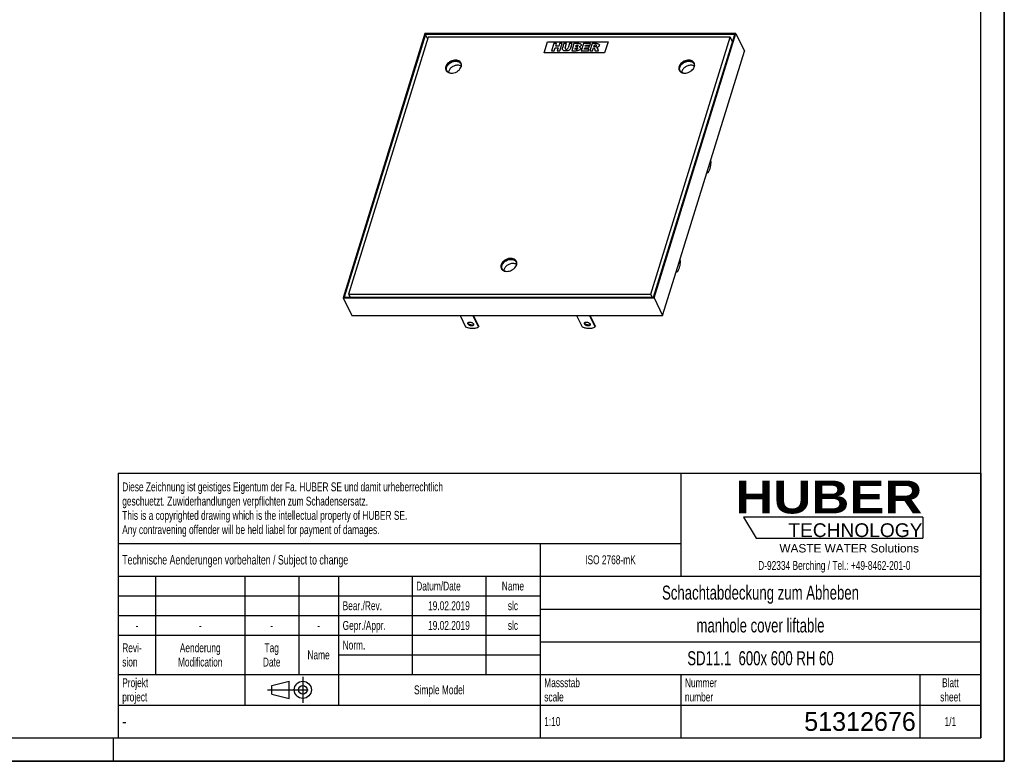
# Model space of a CAD drawing. Header units: millimetres. Extents: x 0 to 4200, y 0 to 2970.
# Tile 2 of 3: x 2100 to 4200, y 0 to 1583. Entities that reach past the tile are written whole.
import ezdxf

# ---------------------------------------------------------------- set-up
doc = ezdxf.new("R2010")
doc.units = ezdxf.units.MM
doc.header["$LTSCALE"] = 231
doc.linetypes.add('CENTER', pattern=[0.6, 0.375, -0.075, 0.075, -0.075])
doc.layers.get('0').update_dxf_attribs({"linetype": 'CONTINUOUS'})
for name, color, linetype in [('_ACHSEN', 7, 'CONTINUOUS'), ('_KURVEN', 7, 'CONTINUOUS'), ('_ZEICHNUNGSELEM', 7, 'CONTINUOUS'), ('HUBER_Logo_BL2', 7, 'CONTINUOUS')]:
    doc.layers.add(name, color=color, linetype=linetype)
doc.styles.get("Standard").update_dxf_attribs({"font": 'txt', "width": 0.7})
doc.styles.add('TEXTSTYLE_2', font='ariblk.ttf')
doc.styles.add('TEXTSTYLE_3', font='arial.ttf')
doc.styles.add('TEXTSTYLE_4', font='txt', dxfattribs={"width": 0.8})
doc.styles.add('TEXTSTYLE_5', font='txt')

# ---------------------------------------------------------------- blocks, each defined once
blk = doc.blocks.new('HUBER_LOGO_BL2', base_point=(3837.5, 503.7))
at = {"layer": 'HUBER_Logo_BL2', "color": 5, "linetype": 'Continuous'}
for p, q in [((4026.4, 521), (3643.9, 521)), ((3643.9, 521), (3670.9, 476)), ((4026.4, 521), (4026.4, 476)), ((3670.9, 476), (4026.4, 476))]:
    blk.add_line(p, q, dxfattribs=at)
at = {"layer": 'HUBER_Logo_BL2', "color": 2, "linetype": 'Continuous', "attachment_point": 3, "line_spacing_factor": 0.78}
for s, insert, char_height, width, style in [('HUBER\\P\\fArial;\\H29.25;TECHNOLOGY ', (4025.4, 599.1), 70.2, 387.672, 'TEXTSTYLE_2'), ('WASTE WATER Solutions', (4018, 463.6), 18, 297.033, 'TEXTSTYLE_3')]:
    blk.add_mtext(s, dxfattribs=dict(at, insert=insert, char_height=char_height, width=width, style=style))
at = {"layer": 'HUBER_Logo_BL2', "color": 2, "linetype": 'Continuous', "insert": (3837.5, 427.4), "char_height": 19, "width": 810.893, "attachment_point": 2, "line_spacing_factor": 0.96}
blk.add_mtext('D-92334 Berching / Tel.: +49-8462-201-0', dxfattribs=at)
blk = doc.blocks.new('PROJEKTIONSMETHODE_1_BL3', base_point=(2680, 152.5))
at = {"color": 2, "linetype": 'Continuous'}
for p, q in [((2637.8, 161.7), (2674.5, 170.8)), ((2674.5, 134.2), (2674.5, 170.8)), ((2637.8, 143.3), (2637.8, 161.7)), ((2637.8, 143.3), (2674.5, 134.2))]:
    blk.add_line(p, q, dxfattribs=at)
at = {"color": 2, "linetype": 'CENTER'}
for p, q in [((2703.8, 180), (2703.8, 125)), ((2628.7, 152.5), (2731.3, 152.5))]:
    blk.add_line(p, q, dxfattribs=at)
at = {"color": 2, "linetype": 'Continuous'}
for radius in [18.3, 9.17]:
    blk.add_circle((2703.8, 152.5), radius, dxfattribs=at)
blk = doc.blocks.new('*T16')
at = {"color": 3, "linetype": 'Continuous'}
for p, q in [((0, 0), (1840, 0)), ((0, 0), (0, -565)), ((1200, 0), (1200, -220)), ((1840, 0), (1840, -565)), ((0, -150), (1200, -150)), ((900, -150), (900, -565)), ((0, -220), (1840, -220)), ((80, -220), (80, -430)), ((270, -220), (270, -495)), ((385, -220), (385, -430)), ((470, -220), (470, -495)), ((627, -220), (627, -430)), ((784, -220), (784, -430)), ((0, -262), (900, -262)), ((900, -290), (1840, -290)), ((0, -304), (900, -304)), ((0, -346), (900, -346)), ((900, -360), (1840, -360)), ((470, -388), (900, -388)), ((0, -430), (1840, -430)), ((1200, -430), (1200, -565)), ((1710, -430), (1710, -565)), ((0, -495), (1840, -495)), ((0, -565), (1840, -565))]:
    blk.add_line(p, q, dxfattribs=at)
at = {"layer": '_ZEICHNUNGSELEM', "color": 2, "linetype": 'Continuous', "line_spacing_factor": 0.96}
for s, insert, char_height, width, attachment_point in [('Diese Zeichnung ist geistiges Eigentum der Fa. HUBER SE und damit urheberrechtlich \\Pgeschuetzt. Zuwiderhandlungen verpflichten zum Schadensersatz.\\PThis is a copyrighted drawing which is the intellectual property of HUBER SE.\\PAny contravening offender will be held liabel for payment of damages.', (8.75, -19.9), 19, 2214.8571, 1), ('Technische Aenderungen vorbehalten / Subject to change', (8.75, -175), 20, 1524.7619, 1), ('ISO 2768-mK', (1050, -175.5), 19, 332.9524, 2), ('Datum/Date', (635.75, -231.5), 19, 292.2381, 1), ('Name', (842, -231.5), 19, 126.6667, 2), ('Schachtabdeckung zum Abheben', (1370, -240), 30, 1224.2857, 2), ('Bear./Rev.', (478.75, -273.5), 19, 272.3333, 1), ('slc', (842, -273.5), 19, 77.8095, 2), ('19.02.2019', (705.5, -273.5), 19, 273.2381, 2), ('Gepr./Appr.', (478.75, -315.5), 19, 299.4762, 1), ('slc', (842, -315.5), 19, 77.8095, 2), ('manhole cover liftable', (1370, -310), 30, 900, 2), ('-', (40, -315.5), 19, 34.381, 2), ('-', (175, -315.5), 19, 34.381, 2), ('-', (327.5, -315.5), 19, 34.381, 2), ('-', (427.5, -315.5), 19, 34.381, 2), ('19.02.2019', (705.5, -315.5), 19, 273.2381, 2), ('Revi-\\Psion', (8.75, -363.3), 19, 138.4286, 1), ('Aenderung\\PModification', (175, -363.3), 19, 303.0952, 2), ('Tag\\PDate', (327.5, -363.3), 19, 117.619, 2), ('Norm. ', (478.75, -357.5), 19, 175.5238, 1), ('Name', (427.5, -378.5), 19, 126.6667, 2), ('SD11.1  600x 600 RH 60', (1370, -380), 30, 1000, 2), ('Projekt\\Pproject', (8.75, -437.8), 19, 183.6667, 1), ('Massstab\\Pscale', (908.75, -437.8), 19, 224.381, 1), ('Nummer\\Pnumber', (1208.75, -437.8), 19, 186.381, 1), ('Blatt\\Psheet', (1775, -437.8), 19, 137.5238, 2), ('Simple Model', (685, -453), 19, 328.4286, 2), ('1:10', (908.75, -520.5), 19, 94.0952, 1), ('1/1', (1775, -520.5), 19, 79.619, 2)]:
    blk.add_mtext(s, dxfattribs=dict(at, insert=insert, char_height=char_height, width=width, attachment_point=attachment_point))
for s, insert, char_height, width, attachment_point, style in [('51312676', (1701.25, -510), 40, 506.6667, 3, 'TEXTSTYLE_5'), ('-', (8.75, -517.5), 25, 18.3333, 1, 'TEXTSTYLE_4')]:
    blk.add_mtext(s, dxfattribs=dict(at, insert=insert, char_height=char_height, width=width, attachment_point=attachment_point, style=style))

msp = doc.modelspace()

# ---------------------------------------------------------------- linework, layer by layer
at = {"color": 7, "linetype": 'Continuous'}
for p, q in [((4200, 0), (4200, 2970)), ((2964.12, 1552.82), (2789.83, 988.83)), ((2965.48, 1551.26), (2792.16, 990.4)), ((2970.91, 1544.99), (2801.46, 996.66)), ((3627.28, 1552.82), (2964.12, 1552.82)), ((2970, 1542.04), (2965.48, 1551.26)), ((3624.96, 1551.26), (2965.48, 1551.26)), ((3615.65, 1544.99), (2970.91, 1544.99)), ((3446.2, 996.66), (3615.65, 1544.99)), ((3451.64, 990.4), (3624.96, 1551.26)), ((3452.99, 988.83), (3627.28, 1552.82)), ((3620.17, 1535.78), (3615.65, 1544.99)), ((3627.28, 1552.82), (3645.58, 1515.53)), ((3565.4, 1256.06), (3645.58, 1515.53)), ((3009.63, 1474.63), (3009.5, 1474.21)), ((3013.7, 1487.8), (3013.62, 1487.54)), ((3013.7, 1487.8), (3013.67, 1487.87)), ((3013.7, 1487.8), (3013.87, 1487.8)), ((3511.24, 1487.8), (3510.98, 1487.8)), ((3500.05, 1044.56), (3565.4, 1256.06)), ((3131.57, 1064.8), (3131.84, 1064.8)), ((3471.3, 951.53), (3500.05, 1044.56)), ((2789.83, 988.83), (2808.13, 951.53)), ((2789.83, 988.83), (3452.99, 988.83)), ((2792.16, 990.4), (3451.64, 990.4)), ((2801.46, 996.66), (2804.54, 990.4)), ((2801.46, 996.66), (3446.2, 996.66)), ((3449.28, 990.4), (3446.2, 996.66)), ((3452.99, 988.83), (3471.3, 951.53)), ((2808.13, 951.53), (3471.3, 951.53)), ((0, 0), (4200, 0))]:
    msp.add_line(p, q, dxfattribs=at)
at = {"color": 3, "linetype": 'Continuous'}
for p, q in [((4200, 2970), (4200, 0)), ((2300, 0), (2300, 50)), ((4200, 0), (0, 0))]:
    msp.add_line(p, q, dxfattribs=at)
at = {"color": 5, "linetype": 'Continuous'}
for p, q in [((4150, 50), (4150, 2920)), ((50, 50), (4150, 50))]:
    msp.add_line(p, q, dxfattribs=at)
at = {"color": 7, "linetype": 'Continuous'}
for points, knots in [([(3034.1, 1485.3), (3031.8, 1485.3), (3027.09, 1484.41), (3021.87, 1481.57), (3018.42, 1478.43), (3016.39, 1475.81), (3015, 1473.02), (3014.54, 1471.05), (3014.44, 1470.09)], [0, 0, 0, 0, 0.2577568, 0.5241817, 0.6536597, 0.776948, 0.8924855, 1, 1, 1, 1]), ([(3041.5, 1483.37), (3040.46, 1484.02), (3038.04, 1485.02), (3035.45, 1485.3), (3034.1, 1485.3)], [0, 0, 0, 0, 0.4775235, 1, 1, 1, 1]), ([(3531.47, 1485.3), (3529.17, 1485.3), (3524.46, 1484.41), (3519.24, 1481.57), (3515.79, 1478.43), (3513.76, 1475.81), (3512.38, 1473.02), (3511.91, 1471.05), (3511.82, 1470.09)], [0, 0, 0, 0, 0.2577568, 0.5241817, 0.6536597, 0.776948, 0.8924855, 1, 1, 1, 1]), ([(3538.88, 1483.37), (3537.83, 1484.02), (3535.41, 1485.02), (3532.82, 1485.3), (3531.47, 1485.3)], [0, 0, 0, 0, 0.4775235, 1, 1, 1, 1]), ([(3152.07, 1062.31), (3149.77, 1062.31), (3145.06, 1061.41), (3139.84, 1058.57), (3136.39, 1055.44), (3134.36, 1052.81), (3132.97, 1050.02), (3132.51, 1048.05), (3132.41, 1047.1)], [0, 0, 0, 0, 0.2577568, 0.5241817, 0.6536597, 0.776948, 0.8924855, 1, 1, 1, 1]), ([(3159.47, 1060.37), (3158.43, 1061.03), (3156.01, 1062.02), (3153.42, 1062.31), (3152.07, 1062.31)], [0, 0, 0, 0, 0.4775235, 1, 1, 1, 1])]:
    msp.add_open_spline(points, degree=3, knots=knots, dxfattribs=at)
at = {"layer": '_ACHSEN', "color": 7, "linetype": 'Continuous'}
for p, q in [((3010.46, 1472.7), (3010.13, 1473.37)), ((3041.07, 1490.09), (3041.07, 1490.09)), ((3041.87, 1488.14), (3041.55, 1488.79)), ((3507.83, 1472.7), (3507.5, 1473.37)), ((3538.45, 1490.09), (3538.44, 1490.09)), ((3539.24, 1488.14), (3538.92, 1488.79)), ((3574.57, 1279.54), (3573.4, 1281.93)), ((3565.42, 1256.13), (3565.46, 1256.04)), ((3565.46, 1256.04), (3567.3, 1256.04)), ((3566.13, 1258.43), (3567.3, 1256.04)), ((3128.43, 1049.71), (3128.1, 1050.38)), ((3159.05, 1067.09), (3159.04, 1067.1)), ((3159.84, 1065.14), (3159.52, 1065.79)), ((3509.21, 1068.05), (3508.04, 1070.43)), ((3500.06, 1044.63), (3500.1, 1044.55)), ((3500.1, 1044.55), (3501.95, 1044.55)), ((3500.78, 1046.93), (3501.95, 1044.55)), ((3039.14, 951.53), (3051.16, 927.05)), ((3078.79, 927.05), (3066.77, 951.53)), ((3079.27, 928.61), (3068.03, 951.53)), ((3287.83, 951.53), (3299.85, 927.05)), ((3327.48, 927.05), (3315.46, 951.53)), ((3327.96, 928.61), (3316.71, 951.53)), ((3079.27, 928.61), (3078.79, 927.05)), ((3327.96, 928.61), (3327.48, 927.05))]:
    msp.add_line(p, q, dxfattribs=at)
for centre, radius, start, end in [((3018.28, 1477.37), 9.33, 197.66732, 201.98542), ((3018.33, 1477.4), 9.14, 206.14496, 212.27826), ((3033.4, 1484.78), 9.33, 30.58243, 34.64847), ((3033.34, 1484.77), 9.14, 20.42346, 26.1334), ((3515.65, 1477.37), 9.33, 197.66732, 201.98542), ((3515.71, 1477.4), 9.14, 206.14496, 212.27826), ((3530.77, 1484.78), 9.33, 30.58243, 34.64847), ((3530.72, 1484.77), 9.14, 20.42346, 26.1334), ((3136.25, 1054.37), 9.33, 197.66732, 201.98542), ((3136.3, 1054.4), 9.14, 206.14496, 212.27826), ((3151.37, 1061.79), 9.33, 30.58243, 34.64847), ((3151.32, 1061.77), 9.14, 20.42346, 26.1334)]:
    msp.add_arc(centre, radius, start, end, dxfattribs=at)
for points, knots in [([(3041.16, 1490.14), (3040.86, 1490.76), (3040.12, 1491.93), (3038.09, 1493.96), (3034.61, 1495.75), (3029.69, 1496.46), (3024.39, 1495.8), (3020.06, 1494.18), (3016.83, 1492.3), (3013.92, 1490.12), (3010.94, 1486.94), (3009.36, 1483.87), (3008.88, 1482.33)], [0, 0, 0, 0, 0.0507855, 0.1027096, 0.2130345, 0.3354159, 0.4686344, 0.6079116, 0.6779333, 0.7470159, 0.879115, 1, 1, 1, 1]), ([(3030.07, 1494.79), (3027.03, 1494.79), (3022.36, 1493.69), (3016.99, 1490.66), (3013.52, 1487.67), (3010.91, 1484.21), (3009.35, 1480.48), (3008.99, 1476.75), (3009.62, 1474.4), (3010.13, 1473.37)], [0, 0, 0, 0, 0.2699398, 0.4094269, 0.5451067, 0.6729258, 0.7905546, 0.8983622, 1, 1, 1, 1]), ([(3041.07, 1490.09), (3040.7, 1490.64), (3039.81, 1491.66), (3037.59, 1493.38), (3034.04, 1494.79), (3029.21, 1495.17), (3024.11, 1494.3), (3019.99, 1492.6), (3016.95, 1490.72), (3014.22, 1488.58), (3011.43, 1485.49), (3009.95, 1482.56), (3009.49, 1481.08)], [0, 0, 0, 0, 0.0509719, 0.1036335, 0.2161843, 0.3403214, 0.4740189, 0.6124968, 0.6817716, 0.7499921, 0.8803828, 1, 1, 1, 1]), ([(3011.02, 1473.81), (3010.55, 1474.78), (3009.95, 1476.99), (3010.29, 1480.52), (3011.76, 1484.03), (3014.22, 1487.29), (3017.5, 1490.11), (3022.56, 1492.97), (3026.96, 1494.01), (3029.83, 1494.01)], [0, 0, 0, 0, 0.1016378, 0.2094454, 0.3270742, 0.4548933, 0.5905731, 0.7300602, 1, 1, 1, 1]), ([(3029.83, 1494.01), (3031.02, 1494.01), (3033.32, 1493.78), (3036.47, 1492.68), (3039.03, 1490.87), (3040.22, 1489.22), (3040.65, 1488.35)], [0, 0, 0, 0, 0.2779461, 0.5349542, 0.7731448, 1, 1, 1, 1]), ([(3041.55, 1488.79), (3041.09, 1489.71), (3039.83, 1491.46), (3037.12, 1493.38), (3033.77, 1494.55), (3031.33, 1494.79), (3030.07, 1494.79)], [0, 0, 0, 0, 0.2268552, 0.4650458, 0.7220539, 1, 1, 1, 1]), ([(3538.53, 1490.14), (3538.24, 1490.76), (3537.49, 1491.93), (3535.46, 1493.96), (3531.98, 1495.75), (3527.07, 1496.46), (3521.77, 1495.8), (3517.43, 1494.18), (3514.2, 1492.3), (3511.29, 1490.12), (3508.31, 1486.94), (3506.73, 1483.87), (3506.25, 1482.33)], [0, 0, 0, 0, 0.0507855, 0.1027096, 0.2130345, 0.3354159, 0.4686344, 0.6079116, 0.6779333, 0.7470159, 0.879115, 1, 1, 1, 1]), ([(3527.45, 1494.79), (3524.4, 1494.79), (3519.74, 1493.69), (3514.36, 1490.66), (3510.89, 1487.67), (3508.28, 1484.21), (3506.72, 1480.48), (3506.36, 1476.75), (3506.99, 1474.4), (3507.5, 1473.37)], [0, 0, 0, 0, 0.2699398, 0.4094269, 0.5451067, 0.6729258, 0.7905546, 0.8983622, 1, 1, 1, 1]), ([(3538.44, 1490.09), (3538.07, 1490.64), (3537.19, 1491.66), (3534.96, 1493.38), (3531.41, 1494.79), (3526.58, 1495.17), (3521.48, 1494.3), (3517.36, 1492.6), (3514.32, 1490.72), (3511.59, 1488.58), (3508.81, 1485.49), (3507.32, 1482.56), (3506.86, 1481.08)], [0, 0, 0, 0, 0.0509719, 0.1036335, 0.2161843, 0.3403214, 0.4740189, 0.6124968, 0.6817716, 0.7499921, 0.8803828, 1, 1, 1, 1]), ([(3508.4, 1473.81), (3507.92, 1474.78), (3507.32, 1476.99), (3507.66, 1480.52), (3509.13, 1484.03), (3511.59, 1487.29), (3514.87, 1490.11), (3519.94, 1492.97), (3524.33, 1494.01), (3527.2, 1494.01)], [0, 0, 0, 0, 0.1016378, 0.2094454, 0.3270742, 0.4548933, 0.5905731, 0.7300602, 1, 1, 1, 1]), ([(3527.2, 1494.01), (3528.39, 1494.01), (3530.69, 1493.78), (3533.84, 1492.68), (3536.4, 1490.87), (3537.6, 1489.22), (3538.02, 1488.35)], [0, 0, 0, 0, 0.2779461, 0.5349542, 0.7731448, 1, 1, 1, 1]), ([(3538.92, 1488.79), (3538.47, 1489.71), (3537.2, 1491.46), (3534.49, 1493.38), (3531.14, 1494.55), (3528.71, 1494.79), (3527.45, 1494.79)], [0, 0, 0, 0, 0.2268552, 0.4650458, 0.7220539, 1, 1, 1, 1]), ([(3008.88, 1482.33), (3008.47, 1481.01), (3008.17, 1478.95), (3008.56, 1476.3), (3009.01, 1475.08), (3009.29, 1474.51)], [0, 0, 0, 0, 0.5161113, 0.7604342, 1, 1, 1, 1]), ([(3009.49, 1481.08), (3009.15, 1479.99), (3008.76, 1477.79), (3009.07, 1475.55), (3009.39, 1474.53)], [0, 0, 0, 0, 0.5161694, 1, 1, 1, 1]), ([(3009.29, 1474.51), (3009.55, 1473.97), (3010.18, 1472.95), (3011.85, 1471.13), (3014.68, 1469.39), (3018.75, 1468.37), (3021.66, 1468.38), (3023.16, 1468.55)], [0, 0, 0, 0, 0.1107986, 0.2234978, 0.4600431, 0.7187228, 1, 1, 1, 1]), ([(3017.49, 1468.75), (3016.09, 1469.15), (3014.09, 1470.1), (3012.06, 1472.07), (3011.32, 1473.21), (3011.02, 1473.81)], [0, 0, 0, 0, 0.5194438, 0.7626634, 1, 1, 1, 1]), ([(3023.16, 1468.55), (3025.22, 1468.77), (3029.32, 1469.84), (3034.8, 1472.9), (3039.14, 1477.1), (3041.03, 1480.57), (3041.58, 1482.33)], [0, 0, 0, 0, 0.2577802, 0.5201771, 0.77151, 1, 1, 1, 1]), ([(3040.65, 1488.35), (3040.94, 1487.76), (3041.39, 1486.48), (3041.71, 1483.69), (3041.25, 1481.54), (3040.72, 1480.19)], [0, 0, 0, 0, 0.2374629, 0.4807437, 1, 1, 1, 1]), ([(3041.58, 1482.33), (3041.98, 1483.64), (3042.29, 1485.7), (3041.89, 1488.35), (3041.44, 1489.57), (3041.16, 1490.14)], [0, 0, 0, 0, 0.5161113, 0.7604342, 1, 1, 1, 1]), ([(3506.25, 1482.33), (3505.85, 1481.01), (3505.54, 1478.95), (3505.94, 1476.3), (3506.38, 1475.08), (3506.67, 1474.51)], [0, 0, 0, 0, 0.5161113, 0.7604342, 1, 1, 1, 1]), ([(3506.86, 1481.08), (3506.52, 1479.99), (3506.13, 1477.79), (3506.44, 1475.55), (3506.76, 1474.53)], [0, 0, 0, 0, 0.5161694, 1, 1, 1, 1]), ([(3506.67, 1474.51), (3506.96, 1473.89), (3507.71, 1472.72), (3509.74, 1470.69), (3513.22, 1468.9), (3518.13, 1468.19), (3523.43, 1468.85), (3527.77, 1470.47), (3531, 1472.35), (3533.91, 1474.53), (3536.89, 1477.71), (3538.47, 1480.78), (3538.95, 1482.33)], [0, 0, 0, 0, 0.0507855, 0.1027096, 0.2130345, 0.3354159, 0.4686344, 0.6079116, 0.6779333, 0.7470159, 0.879115, 1, 1, 1, 1]), ([(3514.86, 1468.75), (3513.46, 1469.15), (3511.46, 1470.1), (3509.43, 1472.07), (3508.69, 1473.21), (3508.4, 1473.81)], [0, 0, 0, 0, 0.5194438, 0.7626634, 1, 1, 1, 1]), ([(3538.02, 1488.35), (3538.31, 1487.76), (3538.77, 1486.48), (3539.08, 1483.69), (3538.62, 1481.54), (3538.1, 1480.19)], [0, 0, 0, 0, 0.2374629, 0.4807437, 1, 1, 1, 1]), ([(3538.95, 1482.33), (3539.35, 1483.64), (3539.66, 1485.7), (3539.26, 1488.35), (3538.82, 1489.57), (3538.53, 1490.14)], [0, 0, 0, 0, 0.5161113, 0.7604342, 1, 1, 1, 1]), ([(3567.3, 1256.04), (3567.85, 1256.41), (3568.92, 1257.42), (3570.28, 1259.37), (3571.49, 1261.84), (3572.54, 1264.78), (3573.4, 1268.1), (3574.26, 1273.04), (3574.54, 1276.91), (3574.57, 1279.54)], [0, 0, 0, 0, 0.0785851, 0.1719706, 0.280895, 0.4045237, 0.5410098, 0.6878245, 1, 1, 1, 1]), ([(3570.26, 1271.78), (3570.18, 1271.17), (3569.95, 1270.06), (3569.53, 1269.01), (3569.27, 1268.57)], [0, 0, 0, 0, 0.5492313, 1, 1, 1, 1]), ([(3159.13, 1067.15), (3158.83, 1067.76), (3158.09, 1068.93), (3156.06, 1070.96), (3152.58, 1072.75), (3147.66, 1073.46), (3142.36, 1072.81), (3138.03, 1071.19), (3134.8, 1069.31), (3131.89, 1067.12), (3128.91, 1063.94), (3127.33, 1060.88), (3126.85, 1059.33)], [0, 0, 0, 0, 0.0507855, 0.1027096, 0.2130345, 0.3354159, 0.4686344, 0.6079116, 0.6779333, 0.7470159, 0.879115, 1, 1, 1, 1]), ([(3128.1, 1050.38), (3127.59, 1051.41), (3126.96, 1053.75), (3127.32, 1057.49), (3128.88, 1061.21), (3131.49, 1064.67), (3134.96, 1067.66), (3140.33, 1070.69), (3145, 1071.79), (3148.04, 1071.79)], [0, 0, 0, 0, 0.1016378, 0.2094454, 0.3270742, 0.4548933, 0.5905731, 0.7300602, 1, 1, 1, 1]), ([(3159.04, 1067.1), (3158.67, 1067.64), (3157.78, 1068.66), (3155.56, 1070.39), (3152.01, 1071.8), (3147.18, 1072.18), (3142.08, 1071.31), (3137.96, 1069.61), (3134.92, 1067.73), (3132.19, 1065.58), (3129.4, 1062.5), (3127.92, 1059.56), (3127.46, 1058.09)], [0, 0, 0, 0, 0.0509719, 0.1036335, 0.2161843, 0.3403214, 0.4740189, 0.6124968, 0.6817716, 0.7499921, 0.8803828, 1, 1, 1, 1]), ([(3129, 1050.82), (3128.52, 1051.79), (3127.92, 1054), (3128.26, 1057.52), (3129.73, 1061.03), (3132.19, 1064.3), (3135.47, 1067.11), (3140.53, 1069.97), (3144.93, 1071.01), (3147.8, 1071.01)], [0, 0, 0, 0, 0.1016378, 0.2094454, 0.3270742, 0.4548933, 0.5905731, 0.7300602, 1, 1, 1, 1]), ([(3147.8, 1071.01), (3148.99, 1071.01), (3151.29, 1070.78), (3154.44, 1069.68), (3157, 1067.87), (3158.19, 1066.23), (3158.62, 1065.35)], [0, 0, 0, 0, 0.2779461, 0.5349542, 0.7731448, 1, 1, 1, 1]), ([(3148.04, 1071.79), (3149.3, 1071.79), (3151.74, 1071.55), (3155.09, 1070.38), (3157.8, 1068.46), (3159.06, 1066.72), (3159.52, 1065.79)], [0, 0, 0, 0, 0.2779461, 0.5349542, 0.7731448, 1, 1, 1, 1]), ([(3126.85, 1059.33), (3126.44, 1058.01), (3126.14, 1055.95), (3126.53, 1053.3), (3126.98, 1052.08), (3127.26, 1051.51)], [0, 0, 0, 0, 0.5161113, 0.7604342, 1, 1, 1, 1]), ([(3127.46, 1058.09), (3127.12, 1057), (3126.73, 1054.79), (3127.04, 1052.56), (3127.36, 1051.54)], [0, 0, 0, 0, 0.5161694, 1, 1, 1, 1]), ([(3127.26, 1051.51), (3127.56, 1050.9), (3128.31, 1049.73), (3130.34, 1047.69), (3133.81, 1045.91), (3138.73, 1045.2), (3144.03, 1045.85), (3148.37, 1047.47), (3151.6, 1049.35), (3154.51, 1051.53), (3157.49, 1054.72), (3159.07, 1057.78), (3159.55, 1059.33)], [0, 0, 0, 0, 0.0507855, 0.1027096, 0.2130345, 0.3354159, 0.4686344, 0.6079116, 0.6779333, 0.7470159, 0.879115, 1, 1, 1, 1]), ([(3135.46, 1045.75), (3134.06, 1046.16), (3132.06, 1047.11), (3130.03, 1049.07), (3129.29, 1050.22), (3129, 1050.82)], [0, 0, 0, 0, 0.5194438, 0.7626634, 1, 1, 1, 1]), ([(3158.62, 1065.35), (3158.91, 1064.76), (3159.36, 1063.48), (3159.68, 1060.69), (3159.22, 1058.55), (3158.69, 1057.2)], [0, 0, 0, 0, 0.2374629, 0.4807437, 1, 1, 1, 1]), ([(3159.55, 1059.33), (3159.95, 1060.64), (3160.26, 1062.7), (3159.86, 1065.35), (3159.41, 1066.58), (3159.13, 1067.15)], [0, 0, 0, 0, 0.5161113, 0.7604342, 1, 1, 1, 1]), ([(3501.95, 1044.55), (3502.5, 1044.92), (3503.57, 1045.92), (3504.92, 1047.87), (3506.13, 1050.34), (3507.18, 1053.28), (3508.04, 1056.6), (3508.91, 1061.54), (3509.18, 1065.42), (3509.21, 1068.05)], [0, 0, 0, 0, 0.0785851, 0.1719706, 0.280895, 0.4045237, 0.5410098, 0.6878245, 1, 1, 1, 1]), ([(3504.9, 1060.28), (3504.82, 1059.67), (3504.59, 1058.57), (3504.17, 1057.51), (3503.91, 1057.07)], [0, 0, 0, 0, 0.5492313, 1, 1, 1, 1]), ([(3051.16, 927.05), (3053.63, 926.04), (3058.68, 924.52), (3065.12, 923.8), (3070.02, 924.06), (3074.23, 924.8), (3077.17, 925.95), (3078.79, 927.05)], [0, 0, 0, 0, 0.2805507, 0.5507882, 0.6767437, 0.7942312, 1, 1, 1, 1]), ([(3055.94, 933.26), (3055.79, 933.57), (3055.57, 934.21), (3055.62, 934.89), (3055.71, 935.18)], [0, 0, 0, 0, 0.5259903, 1, 1, 1, 1]), ([(3055.71, 935.18), (3055.78, 935.38), (3055.96, 935.77), (3056.4, 936.27), (3057, 936.68), (3058, 937.11), (3059.53, 937.37), (3061.52, 937.24), (3063.55, 936.71), (3065.41, 935.84), (3066.93, 934.7), (3067.67, 933.75), (3067.91, 933.26)], [0, 0, 0, 0, 0.0431793, 0.088634, 0.1381072, 0.192582, 0.3167507, 0.457719, 0.606659, 0.752863, 0.8862435, 1, 1, 1, 1]), ([(3068.13, 931.34), (3068.07, 931.15), (3067.89, 930.76), (3067.44, 930.26), (3066.85, 929.85), (3065.85, 929.41), (3064.32, 929.16), (3062.33, 929.29), (3060.3, 929.81), (3058.44, 930.69), (3056.92, 931.83), (3056.18, 932.77), (3055.94, 933.26)], [0, 0, 0, 0, 0.0431793, 0.088634, 0.1381072, 0.192582, 0.3167507, 0.457719, 0.606659, 0.752863, 0.8862435, 1, 1, 1, 1]), ([(3056.42, 934.83), (3056.38, 934.92), (3056.22, 935.26), (3056.13, 935.64), (3056.11, 935.92)], [0, 0, 0, 0, 0.2646869, 1, 1, 1, 1]), ([(3068.23, 932.18), (3067.66, 931.46), (3066.12, 930.85), (3064.01, 930.74), (3062.13, 931), (3060.3, 931.58), (3058.63, 932.45), (3057.3, 933.52), (3056.64, 934.39), (3056.42, 934.83)], [0, 0, 0, 0, 0.2031849, 0.3329063, 0.474738, 0.6205746, 0.7615473, 0.8897207, 1, 1, 1, 1]), ([(3067.91, 933.26), (3068.06, 932.95), (3068.28, 932.32), (3068.23, 931.64), (3068.13, 931.34)], [0, 0, 0, 0, 0.5259903, 1, 1, 1, 1]), ([(3299.85, 927.05), (3302.32, 926.04), (3307.37, 924.52), (3313.81, 923.8), (3318.71, 924.06), (3322.92, 924.8), (3325.85, 925.95), (3327.48, 927.05)], [0, 0, 0, 0, 0.2805507, 0.5507882, 0.6767437, 0.7942312, 1, 1, 1, 1]), ([(3304.62, 933.26), (3304.47, 933.57), (3304.26, 934.21), (3304.31, 934.89), (3304.4, 935.18)], [0, 0, 0, 0, 0.5259903, 1, 1, 1, 1]), ([(3304.4, 935.18), (3304.46, 935.38), (3304.65, 935.77), (3305.09, 936.27), (3305.68, 936.68), (3306.69, 937.11), (3308.22, 937.37), (3310.2, 937.24), (3312.23, 936.71), (3314.1, 935.84), (3315.61, 934.7), (3316.36, 933.75), (3316.6, 933.26)], [0, 0, 0, 0, 0.0431793, 0.088634, 0.1381072, 0.192582, 0.3167507, 0.457719, 0.606659, 0.752863, 0.8862435, 1, 1, 1, 1]), ([(3316.82, 931.34), (3316.76, 931.15), (3316.57, 930.76), (3316.13, 930.26), (3315.54, 929.85), (3314.53, 929.41), (3313.01, 929.16), (3311.02, 929.29), (3308.99, 929.81), (3307.12, 930.69), (3305.61, 931.83), (3304.86, 932.77), (3304.62, 933.26)], [0, 0, 0, 0, 0.0431793, 0.088634, 0.1381072, 0.192582, 0.3167507, 0.457719, 0.606659, 0.752863, 0.8862435, 1, 1, 1, 1]), ([(3305.11, 934.83), (3305.06, 934.92), (3304.91, 935.26), (3304.82, 935.64), (3304.8, 935.92)], [0, 0, 0, 0, 0.2646869, 1, 1, 1, 1]), ([(3316.91, 932.18), (3316.34, 931.46), (3314.8, 930.85), (3312.69, 930.74), (3310.82, 931), (3308.98, 931.58), (3307.32, 932.45), (3305.98, 933.52), (3305.33, 934.39), (3305.11, 934.83)], [0, 0, 0, 0, 0.2031849, 0.3329063, 0.474738, 0.6205746, 0.7615473, 0.8897207, 1, 1, 1, 1]), ([(3316.6, 933.26), (3316.75, 932.95), (3316.96, 932.32), (3316.91, 931.64), (3316.82, 931.34)], [0, 0, 0, 0, 0.5259903, 1, 1, 1, 1])]:
    msp.add_open_spline(points, degree=3, knots=knots, dxfattribs=at)
at = {"layer": '_KURVEN', "color": 4, "linetype": 'Continuous'}
for p, q in [((3218.64, 1512.09), (3225.9, 1535.59)), ((3225.9, 1535.59), (3354.85, 1535.59)), ((3354.85, 1535.59), (3347.59, 1512.09)), ((3347.59, 1512.09), (3218.64, 1512.09)), ((3239.34, 1531.67), (3234.5, 1516.01)), ((3234.5, 1516.01), (3240.19, 1516.01)), ((3245.03, 1531.67), (3239.34, 1531.67)), ((3240.19, 1516.01), (3242.15, 1522.35)), ((3242.15, 1522.35), (3248.37, 1522.35)), ((3243.34, 1526.19), (3245.03, 1531.67)), ((3249.56, 1526.19), (3243.34, 1526.19)), ((3248.37, 1522.35), (3246.41, 1516.01)), ((3246.41, 1516.01), (3252.13, 1516.01)), ((3251.25, 1531.67), (3249.56, 1526.19)), ((3256.97, 1531.67), (3251.25, 1531.67)), ((3252.13, 1516.01), (3256.97, 1531.67)), ((3260.77, 1531.67), (3257.88, 1522.33)), ((3266.45, 1531.67), (3260.77, 1531.67)), ((3263.49, 1522.11), (3266.45, 1531.67)), ((3272.74, 1531.67), (3269.78, 1522.11)), ((3278.42, 1531.67), (3272.74, 1531.67)), ((3275.53, 1522.33), (3278.42, 1531.67)), ((3282.2, 1531.67), (3277.36, 1516.01)), ((3277.36, 1516.01), (3287.19, 1516.01)), ((3292.86, 1531.67), (3282.2, 1531.67)), ((3284.14, 1519.37), (3285.12, 1522.55)), ((3287.05, 1519.37), (3284.14, 1519.37)), ((3285.12, 1522.55), (3288.01, 1522.55)), ((3286.05, 1525.53), (3286.96, 1528.5)), ((3288.52, 1525.53), (3286.05, 1525.53)), ((3286.96, 1528.5), (3289.48, 1528.5)), ((3302.19, 1531.67), (3297.35, 1516.01)), ((3297.35, 1516.01), (3312.88, 1516.01)), ((3317.45, 1531.67), (3302.19, 1531.67)), ((3304.15, 1519.56), (3305.11, 1522.64)), ((3313.98, 1519.56), (3304.15, 1519.56)), ((3305.11, 1522.64), (3313.97, 1522.64)), ((3306.1, 1525.84), (3306.87, 1528.33)), ((3314.95, 1525.84), (3306.1, 1525.84)), ((3306.87, 1528.33), (3316.42, 1528.33)), ((3312.88, 1516.01), (3313.98, 1519.56)), ((3313.97, 1522.64), (3314.95, 1525.84)), ((3320.87, 1531.67), (3316.03, 1516.01)), ((3316.03, 1516.01), (3321.74, 1516.01)), ((3316.42, 1528.33), (3317.45, 1531.67)), ((3330.35, 1531.67), (3320.87, 1531.67)), ((3321.74, 1516.01), (3323.71, 1522.37)), ((3323.71, 1522.37), (3324.21, 1522.37)), ((3324.62, 1525.33), (3325.61, 1528.51)), ((3327.02, 1525.33), (3324.62, 1525.33)), ((3325.61, 1528.51), (3328.11, 1528.51)), ((3326.15, 1520.8), (3327.71, 1516.01)), ((3327.71, 1516.01), (3334.15, 1516.01)), ((3334.15, 1516.01), (3332.78, 1520.54))]:
    msp.add_line(p, q, dxfattribs=at)
for points in [[(3257.59, 1519.68), (3257.55, 1520.69), (3257.64, 1521.57), (3257.88, 1522.33)], [(3258.24, 1517.88), (3257.83, 1518.47), (3257.61, 1519.06), (3257.59, 1519.68)], [(3259.78, 1516.53), (3259.16, 1516.85), (3258.65, 1517.3), (3258.24, 1517.88)], [(3262.24, 1515.9), (3261.21, 1516.01), (3260.38, 1516.21), (3259.78, 1516.53)], [(3265.13, 1515.74), (3264.22, 1515.74), (3263.26, 1515.79), (3262.24, 1515.9)], [(3263.49, 1522.11), (3263.23, 1521.26), (3263.3, 1520.59), (3263.7, 1520.11)], [(3263.7, 1520.11), (3264.11, 1519.63), (3264.81, 1519.4), (3265.8, 1519.4)], [(3269.27, 1516.26), (3268.06, 1515.92), (3266.67, 1515.74), (3265.13, 1515.74)], [(3265.8, 1519.4), (3266.78, 1519.4), (3267.62, 1519.63), (3268.32, 1520.1)], [(3268.32, 1520.1), (3269.02, 1520.57), (3269.52, 1521.24), (3269.78, 1522.11)], [(3271.95, 1517.56), (3271.03, 1516.94), (3270.14, 1516.51), (3269.27, 1516.26)], [(3274.21, 1519.72), (3273.62, 1518.89), (3272.87, 1518.18), (3271.95, 1517.56)], [(3275.53, 1522.33), (3275.25, 1521.4), (3274.8, 1520.54), (3274.21, 1519.72)], [(3287.05, 1519.37), (3288.03, 1519.37), (3288.76, 1519.51), (3289.26, 1519.81)], [(3289.8, 1516.22), (3288.48, 1516.07), (3287.6, 1516.01), (3287.19, 1516.01)], [(3289.97, 1522.12), (3289.65, 1522.4), (3289.01, 1522.55), (3288.01, 1522.55)], [(3288.52, 1525.53), (3289.4, 1525.53), (3290.06, 1525.66), (3290.49, 1525.91)], [(3289.26, 1519.81), (3289.75, 1520.11), (3290.07, 1520.51), (3290.23, 1521.01)], [(3291.17, 1528.12), (3290.9, 1528.37), (3290.33, 1528.5), (3289.48, 1528.5)], [(3292.12, 1516.73), (3291.57, 1516.5), (3290.79, 1516.33), (3289.8, 1516.22)], [(3290.23, 1521.01), (3290.37, 1521.47), (3290.28, 1521.84), (3289.97, 1522.12)], [(3290.49, 1525.91), (3290.92, 1526.17), (3291.21, 1526.56), (3291.37, 1527.05)], [(3291.37, 1527.05), (3291.5, 1527.5), (3291.44, 1527.86), (3291.17, 1528.12)], [(3294.42, 1518.27), (3293.77, 1517.62), (3293.01, 1517.11), (3292.12, 1516.73)], [(3292.86, 1531.67), (3294.63, 1531.67), (3295.87, 1531.3), (3296.6, 1530.55)], [(3295.42, 1525.39), (3294.82, 1524.94), (3294.05, 1524.6), (3293.11, 1524.34)], [(3293.11, 1524.34), (3294.34, 1524.07), (3295.16, 1523.61), (3295.59, 1522.94)], [(3295.76, 1520.46), (3295.51, 1519.65), (3295.06, 1518.91), (3294.42, 1518.27)], [(3297.17, 1527.77), (3296.88, 1526.84), (3296.3, 1526.05), (3295.42, 1525.39)], [(3295.59, 1522.94), (3296.01, 1522.28), (3296.07, 1521.46), (3295.76, 1520.46)], [(3296.6, 1530.55), (3297.32, 1529.8), (3297.51, 1528.87), (3297.17, 1527.77)], [(3325.48, 1522), (3325.15, 1522.24), (3324.73, 1522.37), (3324.21, 1522.37)], [(3326.15, 1520.8), (3325.95, 1521.41), (3325.73, 1521.81), (3325.48, 1522)], [(3327.02, 1525.33), (3327.27, 1525.33), (3327.8, 1525.39), (3328.6, 1525.53)], [(3330.1, 1528.1), (3329.81, 1528.37), (3329.14, 1528.51), (3328.11, 1528.51)], [(3328.6, 1525.53), (3328.99, 1525.6), (3329.34, 1525.77), (3329.67, 1526.03)], [(3329.67, 1526.03), (3329.98, 1526.29), (3330.21, 1526.6), (3330.31, 1526.94)], [(3330.31, 1526.94), (3330.47, 1527.44), (3330.4, 1527.83), (3330.1, 1528.1)], [(3332.52, 1523.53), (3331.96, 1523.29), (3331.23, 1523.08), (3330.33, 1522.92)], [(3330.33, 1522.92), (3330.94, 1522.72), (3331.38, 1522.53), (3331.63, 1522.34)], [(3330.35, 1531.67), (3332.11, 1531.67), (3333.42, 1531.55), (3334.27, 1531.29)], [(3331.63, 1522.34), (3331.8, 1522.21), (3332.02, 1521.94), (3332.29, 1521.51)], [(3332.29, 1521.51), (3332.55, 1521.09), (3332.72, 1520.77), (3332.78, 1520.54)], [(3334.79, 1525.07), (3334.16, 1524.44), (3333.4, 1523.93), (3332.52, 1523.53)], [(3334.27, 1531.29), (3335.12, 1531.03), (3335.71, 1530.55), (3336.07, 1529.86)], [(3336.15, 1527.33), (3335.88, 1526.45), (3335.42, 1525.7), (3334.79, 1525.07)], [(3336.07, 1529.86), (3336.43, 1529.16), (3336.45, 1528.32), (3336.15, 1527.33)]]:
    msp.add_open_spline(points, degree=3, dxfattribs=at)

# ---------------------------------------------------------------- block references
msp.add_blockref('*T16', (2310, 615))
at = {"color": 2, "linetype": 'Continuous'}
msp.add_blockref('PROJEKTIONSMETHODE_1_BL3', (2680, 152.5), dxfattribs=at)
at = {"layer": 'HUBER_Logo_BL2'}
msp.add_blockref('HUBER_LOGO_BL2', (3837.5, 503.74), dxfattribs=at)

doc.saveas('drawing.dxf')
